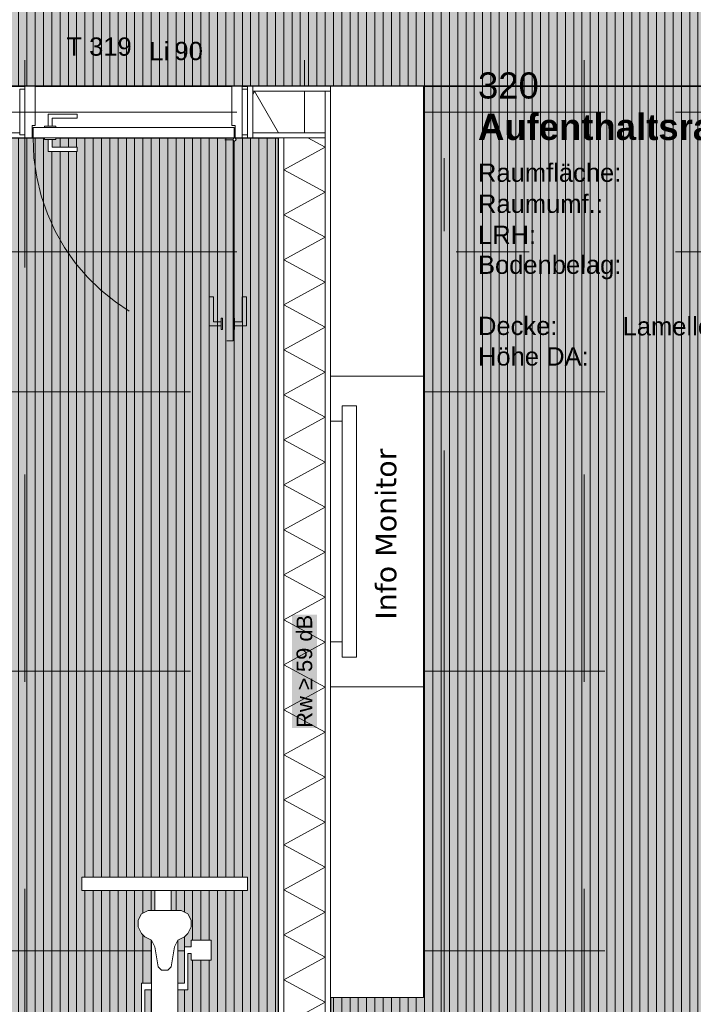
# Model space of a CAD drawing. Header units: metres. Extents: x -49 to 152, y -127 to 99.
# Tile 85 of 177: x -9.47 to -6.22, y -20.51 to -15.75. Entities that reach past the tile are written whole.
import ezdxf
from ezdxf.enums import TextEntityAlignment as Align

# ---------------------------------------------------------------- set-up
doc = ezdxf.new("R2010")
doc.units = ezdxf.units.M
for name, pattern in [('Achsen 01', [5.291531, 3.175, -1.058062, 0.352704, -0.705764]), ('gestrichelt - 01', [2, 1, -1]), ('Raster 01', [2, 1, -1])]:
    doc.linetypes.add(name, pattern=pattern)
for name, color, linetype, lineweight in [('027_Tischlerarbeiten-340 Innentüren', 7, 'Continuous', 9), ('031_Metallbauarbeiten-340 Innentüren _ Elemente', 7, 'Continuous', 9), ('039_Trockenbauarbeiten-340 Gipskarton', 7, 'Continuous', 9), ('_1.35m (3D)', 7, 'Continuous', 9), ('_GRU (2D)', 7, 'Continuous', 9), ('_OG 3 (2D)', 7, 'Continuous', 9), ('_OG 3 - DS (2D)', 7, 'Continuous', 9), ('AV1-Akustikvorgaben-Trennwände', 7, 'Continuous', 5), ('AV1-Schnitt Achsen', 7, 'Achsen 01', 18), ('AV1-Stempel-Raumstempel', 7, 'Continuous', 9), ('Keine', 7, 'Continuous', 9)]:
    doc.layers.add(name, color=color, linetype=linetype, lineweight=lineweight)
for name, color, linetype, lineweight, true_color in [('031_Metallbauarbeiten-350 Lamellendecke DS', 7, 'Continuous', 35, 0x666666), ('039_Trockenbauarbeiten-340 Dämmung', 7, 'Continuous', 9, 0xc0c0c0), ('ACTES-Einrichtung Aufsicht.', 7, 'Continuous', 9, 0xa6a6a6), ('AV1-Achsen', 1, 'Achsen 01', 18, 0xff0000), ('AV1-Einrichtung', 7, 'Continuous', 9, 0xa6a6a6), ('AV1-Raster', 7, 'Raster 01', 9, 0xa6a6a6), ('AV1-Stempel-Türnummern', 7, 'Continuous', 100, 0x02abea)]:
    doc.layers.add(name, color=color, linetype=linetype, lineweight=lineweight, true_color=true_color)
doc.styles.add('Arial', font='arial.ttf')
doc.styles.add('Arial (bold)', font='arialbd.ttf')
doc.styles.add('Verdana', font='verdana.ttf')
pattern_1 = [(90, (0, 0), (0.04, 0), [])]

# ---------------------------------------------------------------- blocks, each defined once
blk = doc.blocks.new('Group-4')
at = {"layer": 'AV1-Raster'}
for p, q in [((-9.45, -22.95), (-9.45, 1.35)), ((-8.1, -22.95), (-8.1, 1.35)), ((-6.75, -22.95), (-6.75, 1.35)), ((1.35, -16.2), (-40.5, -16.2)), ((1.35, -17.55), (-40.5, -17.55)), ((1.35, -18.9), (-40.5, -18.9)), ((1.35, -20.25), (-40.5, -20.25))]:
    blk.add_line(p, q, dxfattribs=at)
blk = doc.blocks.new('1.35m (3D)')
at = {"layer": 'AV1-Raster', "color": 7}
blk.add_blockref('Group-4', (0, 0), dxfattribs=at)
blk = doc.blocks.new('OG 3 - DS (2D)')
at = {"layer": '031_Metallbauarbeiten-350 Lamellendecke DS', "linetype": 'Continuous', "lineweight": 0, "transparency": 33554508}
for color, points in [(254, [(-13.425, -16.075), (-5.55, -16.075), (-5.55, -16.05), (-5.25, -16.05), (-5.25, -16.075), (-2.825, -16.075), (-2.825, -13.625), (-13.425, -13.625)]), (254, [(-5.55, -16.075), (-7.975, -16.075), (-7.975, -21.385), (-2.825, -21.385), (-2.825, -16.075), (-5.25, -16.075), (-5.25, -16.3454), (-5.55, -16.3454)]), (40, [(-7.975, -16.075), (-2.825, -16.075), (-2.825, -21.385), (-7.975, -21.385)]), (254, [(-8.225, -16.325), (-10.65, -16.325), (-10.65, -16.35), (-10.95, -16.35), (-10.95, -16.325), (-13.425, -16.325), (-13.425, -21.385), (-8.225, -21.385)])]:
    blk.add_hatch(color=color, dxfattribs=at).paths.add_polyline_path(points)
at = {"layer": '031_Metallbauarbeiten-350 Lamellendecke DS', "linetype": 'Continuous', "lineweight": 9, "transparency": 33554508}
h = blk.add_hatch(dxfattribs=at)
h.set_pattern_fill('Lamellendecke', color=252, style=0, pattern_type=2)
h.set_pattern_definition(pattern_1)
h.paths.add_polyline_path([(-13.425, -16.075), (-5.55, -16.075), (-5.55, -16.05), (-5.25, -16.05), (-5.25, -16.075), (-2.825, -16.075), (-2.825, -13.625), (-13.425, -13.625)])
h = blk.add_hatch(dxfattribs=at)
h.set_pattern_fill('Lamellendecke', color=252, style=0, pattern_type=2)
h.set_pattern_definition(pattern_1)
h.paths.add_polyline_path([(-5.55, -16.075), (-7.975, -16.075), (-7.975, -21.385), (-2.825, -21.385), (-2.825, -16.075), (-5.25, -16.075), (-5.25, -16.3454), (-5.55, -16.3454)])
h = blk.add_hatch(dxfattribs=at)
h.set_pattern_fill('Lamellendecke', color=252, style=0, pattern_type=2)
h.set_pattern_definition(pattern_1)
h.paths.add_polyline_path([(-8.225, -16.325), (-10.65, -16.325), (-10.65, -16.35), (-10.95, -16.35), (-10.95, -16.325), (-13.425, -16.325), (-13.425, -21.385), (-8.225, -21.385)])
at = {"layer": '031_Metallbauarbeiten-350 Lamellendecke DS', "flags": 128}
for points in [[(-13.425, -16.075), (-5.55, -16.075), (-5.55, -16.05), (-5.25, -16.05), (-5.25, -16.075), (-2.825, -16.075), (-2.825, -13.625), (-13.425, -13.625)], [(-5.55, -16.075), (-7.975, -16.075), (-7.975, -21.385), (-2.825, -21.385), (-2.825, -16.075), (-5.25, -16.075), (-5.25, -16.3454), (-5.55, -16.3454)], [(-8.225, -16.325), (-10.65, -16.325), (-10.65, -16.35), (-10.95, -16.35), (-10.95, -16.325), (-13.425, -16.325), (-13.425, -21.385), (-8.225, -21.385)]]:
    blk.add_lwpolyline(points, close=True, dxfattribs=at)
blk = doc.blocks.new('Group-98')
at = {"color": 255, "transparency": 33554559}
blk.add_wipeout([(-8.823, -20.054), (-8.823, -19.958), (-9.175, -19.958), (-9.175, -19.894), (-8.375, -19.894), (-8.375, -19.958), (-8.743, -19.958), (-8.743, -20.054), (-8.695, -20.054), (-8.663, -20.07), (-8.647, -20.102), (-8.647, -20.134), (-8.663, -20.166), (-8.679, -20.182), (-8.711, -20.198), (-8.711, -20.406), (-8.679, -20.406), (-8.679, -20.23), (-8.647, -20.23), (-8.647, -20.198), (-8.551, -20.198), (-8.551, -20.294), (-8.647, -20.294), (-8.647, -20.262), (-8.663, -20.262), (-8.663, -20.438), (-8.711, -20.438), (-8.711, -20.694), (-8.743, -20.694), (-8.743, -20.726), (-8.711, -20.726), (-8.711, -20.822), (-8.375, -20.822), (-8.375, -20.886), (-8.711, -20.886), (-8.711, -20.902), (-8.599, -20.902), (-8.567, -20.918), (-8.535, -20.95), (-8.519, -20.998), (-8.519, -21.094), (-8.535, -21.126), (-8.567, -21.158), (-8.5896, -21.1354), (-8.5613, -21.107), (-8.551, -21.0864), (-8.551, -21.0032), (-8.563, -20.9673), (-8.586, -20.9443), (-8.6066, -20.934), (-8.711, -20.934), (-8.711, -20.95), (-8.839, -20.95), (-8.839, -20.934), (-8.9434, -20.934), (-8.964, -20.9443), (-8.987, -20.9673), (-8.999, -21.0032), (-8.999, -21.0864), (-8.9887, -21.107), (-8.9604, -21.1354), (-8.983, -21.158), (-9.015, -21.126), (-9.031, -21.094), (-9.031, -20.998), (-9.015, -20.95), (-8.983, -20.918), (-8.951, -20.902), (-8.839, -20.902), (-8.839, -20.886), (-9.175, -20.886), (-9.175, -20.822), (-8.839, -20.822), (-8.839, -20.726), (-8.807, -20.726), (-8.807, -20.694), (-8.839, -20.694), (-8.839, -20.438), (-8.871, -20.438), (-8.871, -20.614), (-8.903, -20.614), (-8.903, -20.646), (-8.999, -20.646), (-8.999, -20.55), (-8.903, -20.55), (-8.903, -20.582), (-8.887, -20.582), (-8.887, -20.406), (-8.839, -20.406), (-8.839, -20.198), (-8.871, -20.182), (-8.887, -20.166), (-8.903, -20.134), (-8.903, -20.102), (-8.887, -20.07), (-8.855, -20.054)], dxfattribs=at).dxf.layer = 'AV1-Einrichtung'
at = {"layer": 'AV1-Einrichtung'}
for p, q in [((-9.175, -19.894), (-8.375, -19.894)), ((-9.175, -19.958), (-9.175, -19.894)), ((-8.375, -19.894), (-8.375, -19.958)), ((-8.375, -19.958), (-9.175, -19.958)), ((-8.823, -19.958), (-8.823, -20.054)), ((-8.743, -20.054), (-8.743, -19.958)), ((-8.887, -20.07), (-8.855, -20.054)), ((-8.855, -20.054), (-8.775, -20.054)), ((-8.695, -20.054), (-8.775, -20.054)), ((-8.663, -20.07), (-8.695, -20.054)), ((-8.903, -20.102), (-8.887, -20.07)), ((-8.903, -20.134), (-8.903, -20.102)), ((-8.647, -20.102), (-8.663, -20.07)), ((-8.647, -20.134), (-8.647, -20.102)), ((-8.887, -20.166), (-8.903, -20.134)), ((-8.663, -20.166), (-8.647, -20.134)), ((-8.871, -20.182), (-8.887, -20.166)), ((-8.839, -20.198), (-8.871, -20.182)), ((-8.823, -20.23), (-8.839, -20.198)), ((-8.839, -20.694), (-8.839, -20.198)), ((-8.727, -20.23), (-8.711, -20.198)), ((-8.711, -20.198), (-8.679, -20.182)), ((-8.711, -20.694), (-8.711, -20.198)), ((-8.679, -20.182), (-8.663, -20.166)), ((-8.647, -20.198), (-8.647, -20.23)), ((-8.551, -20.198), (-8.647, -20.198)), ((-8.551, -20.294), (-8.551, -20.198)), ((-8.807, -20.326), (-8.823, -20.23)), ((-8.743, -20.326), (-8.727, -20.23)), ((-8.679, -20.23), (-8.679, -20.406)), ((-8.647, -20.23), (-8.679, -20.23)), ((-8.663, -20.262), (-8.647, -20.262)), ((-8.663, -20.438), (-8.663, -20.262)), ((-8.647, -20.262), (-8.647, -20.294)), ((-8.647, -20.294), (-8.551, -20.294)), ((-8.791, -20.342), (-8.807, -20.326)), ((-8.775, -20.342), (-8.791, -20.342)), ((-8.775, -20.342), (-8.759, -20.342)), ((-8.759, -20.342), (-8.743, -20.326)), ((-8.887, -20.406), (-8.887, -20.582)), ((-8.839, -20.406), (-8.887, -20.406)), ((-8.871, -20.438), (-8.839, -20.438)), ((-8.871, -20.614), (-8.871, -20.438)), ((-8.679, -20.406), (-8.711, -20.406)), ((-8.711, -20.438), (-8.663, -20.438)), ((-8.999, -20.55), (-8.999, -20.646)), ((-8.903, -20.55), (-8.999, -20.55)), ((-8.903, -20.582), (-8.903, -20.55)), ((-8.887, -20.582), (-8.903, -20.582)), ((-8.903, -20.614), (-8.871, -20.614)), ((-8.903, -20.646), (-8.903, -20.614)), ((-8.999, -20.646), (-8.903, -20.646)), ((-8.775, -20.694), (-8.839, -20.694)), ((-8.807, -20.726), (-8.807, -20.694)), ((-8.775, -20.694), (-8.711, -20.694)), ((-8.743, -20.726), (-8.743, -20.694)), ((-8.839, -20.726), (-8.839, -20.95)), ((-8.711, -20.726), (-8.839, -20.726)), ((-8.711, -20.95), (-8.711, -20.726)), ((-8.839, -20.822), (-9.175, -20.822)), ((-9.175, -20.822), (-9.175, -20.886)), ((-8.375, -20.822), (-8.711, -20.822)), ((-8.375, -20.886), (-8.375, -20.822)), ((-9.175, -20.886), (-8.839, -20.886)), ((-8.951, -20.902), (-8.983, -20.918)), ((-8.839, -20.902), (-8.951, -20.902)), ((-8.711, -20.886), (-8.375, -20.886)), ((-8.711, -20.902), (-8.599, -20.902)), ((-8.599, -20.902), (-8.567, -20.918)), ((-9.015, -20.95), (-9.031, -20.998)), ((-8.983, -20.918), (-9.015, -20.95)), ((-8.964, -20.9443), (-8.987, -20.9673)), ((-8.9434, -20.934), (-8.964, -20.9443)), ((-8.839, -20.934), (-8.9434, -20.934)), ((-8.839, -20.95), (-8.775, -20.95)), ((-8.775, -20.95), (-8.711, -20.95)), ((-8.711, -20.934), (-8.6066, -20.934)), ((-8.6066, -20.934), (-8.586, -20.9443)), ((-8.586, -20.9443), (-8.563, -20.9673)), ((-8.567, -20.918), (-8.535, -20.95)), ((-8.535, -20.95), (-8.519, -20.998)), ((-9.031, -20.998), (-9.031, -21.094)), ((-8.987, -20.9673), (-8.999, -21.0032)), ((-8.999, -21.0032), (-8.999, -21.0864)), ((-8.563, -20.9673), (-8.551, -21.0032)), ((-8.551, -21.0032), (-8.551, -21.0864)), ((-8.519, -20.998), (-8.519, -21.094)), ((-9.031, -21.094), (-9.015, -21.126)), ((-8.999, -21.0864), (-8.9887, -21.107)), ((-8.551, -21.0864), (-8.5613, -21.107)), ((-8.519, -21.094), (-8.535, -21.126)), ((-9.015, -21.126), (-8.983, -21.158)), ((-8.9887, -21.107), (-8.9604, -21.1354)), ((-8.983, -21.158), (-8.9604, -21.1354)), ((-8.5613, -21.107), (-8.5896, -21.1354)), ((-8.567, -21.158), (-8.5896, -21.1354)), ((-8.535, -21.126), (-8.567, -21.158))]:
    blk.add_line(p, q, dxfattribs=at)
at = {"layer": 'AV1-Einrichtung', "flags": 128}
blk.add_lwpolyline([(-8.823, -20.054), (-8.823, -19.958), (-9.175, -19.958), (-9.175, -19.894), (-8.375, -19.894), (-8.375, -19.958), (-8.743, -19.958), (-8.743, -20.054), (-8.695, -20.054), (-8.663, -20.07), (-8.647, -20.102), (-8.647, -20.134), (-8.663, -20.166), (-8.679, -20.182), (-8.711, -20.198), (-8.711, -20.406), (-8.679, -20.406), (-8.679, -20.23), (-8.647, -20.23), (-8.647, -20.198), (-8.551, -20.198), (-8.551, -20.294), (-8.647, -20.294), (-8.647, -20.262), (-8.663, -20.262), (-8.663, -20.438), (-8.711, -20.438), (-8.711, -20.694), (-8.743, -20.694), (-8.743, -20.726), (-8.711, -20.726), (-8.711, -20.822), (-8.375, -20.822), (-8.375, -20.886), (-8.711, -20.886), (-8.711, -20.902), (-8.599, -20.902), (-8.567, -20.918), (-8.535, -20.95), (-8.519, -20.998), (-8.519, -21.094), (-8.535, -21.126), (-8.567, -21.158), (-8.5896, -21.1354), (-8.5613, -21.107), (-8.551, -21.0864), (-8.551, -21.0032), (-8.563, -20.9673), (-8.586, -20.9443), (-8.6066, -20.934), (-8.711, -20.934), (-8.711, -20.95), (-8.839, -20.95), (-8.839, -20.934), (-8.9434, -20.934), (-8.964, -20.9443), (-8.987, -20.9673), (-8.999, -21.0032), (-8.999, -21.0864), (-8.9887, -21.107), (-8.9604, -21.1354), (-8.983, -21.158), (-9.015, -21.126), (-9.031, -21.094), (-9.031, -20.998), (-9.015, -20.95), (-8.983, -20.918), (-8.951, -20.902), (-8.839, -20.902), (-8.839, -20.886), (-9.175, -20.886), (-9.175, -20.822), (-8.839, -20.822), (-8.839, -20.726), (-8.807, -20.726), (-8.807, -20.694), (-8.839, -20.694), (-8.839, -20.438), (-8.871, -20.438), (-8.871, -20.614), (-8.903, -20.614), (-8.903, -20.646), (-8.999, -20.646), (-8.999, -20.55), (-8.903, -20.55), (-8.903, -20.582), (-8.887, -20.582), (-8.887, -20.406), (-8.839, -20.406), (-8.839, -20.198), (-8.871, -20.182), (-8.887, -20.166), (-8.903, -20.134), (-8.903, -20.102), (-8.887, -20.07), (-8.855, -20.054)], close=True, dxfattribs=at)
blk = doc.blocks.new('Group-146')
at = {"layer": 'AV1-Einrichtung'}
blk.add_blockref('Group-98', (0, 0), dxfattribs=at)
at = {"color": 255, "transparency": 33554559}
blk.add_wipeout([(-7.525, -16.075), (-7.525, -17.475), (-7.975, -17.475), (-7.975, -16.075)], dxfattribs=at).dxf.layer = 'AV1-Einrichtung'
at = {"layer": 'AV1-Einrichtung', "flags": 128}
blk.add_lwpolyline([(-7.525, -16.075), (-7.525, -17.475), (-7.975, -17.475), (-7.975, -16.075)], close=True, dxfattribs=at)
at = {"color": 255, "transparency": 33554559}
blk.add_wipeout([(-7.525, -17.475), (-7.525, -18.975), (-7.975, -18.975), (-7.975, -17.475)], dxfattribs=at).dxf.layer = 'AV1-Einrichtung'
at = {"layer": 'AV1-Einrichtung', "flags": 128}
blk.add_lwpolyline([(-7.525, -17.475), (-7.525, -18.975), (-7.975, -18.975), (-7.975, -17.475)], close=True, dxfattribs=at)
at = {"color": 255, "transparency": 33554559}
blk.add_wipeout([(-7.525, -18.975), (-7.525, -20.475), (-7.975, -20.475), (-7.975, -18.975)], dxfattribs=at).dxf.layer = 'AV1-Einrichtung'
at = {"layer": 'AV1-Einrichtung', "flags": 128}
blk.add_lwpolyline([(-7.525, -18.975), (-7.525, -20.475), (-7.975, -20.475), (-7.975, -18.975)], close=True, dxfattribs=at)
blk = doc.blocks.new('Group-147')
at = {"color": 255, "transparency": 33554559}
for points in [[(-7.975, -18.7573), (-7.9174, -18.7573), (-7.9174, -17.6925), (-7.975, -17.6925)], [(-7.6267, -18.651), (-7.6267, -17.7989), (-7.7952, -17.7989), (-7.7952, -18.651)]]:
    blk.add_wipeout(points, dxfattribs=at).dxf.layer = 'ACTES-Einrichtung Aufsicht.'
at = {"layer": 'ACTES-Einrichtung Aufsicht.', "flags": 128}
blk.add_lwpolyline([(-7.975, -18.7573), (-7.9174, -18.7573), (-7.9174, -17.6925), (-7.975, -17.6925)], close=True, dxfattribs=at)
at = {"layer": 'ACTES-Einrichtung Aufsicht.', "insert": (-7.7568, -18.651), "char_height": 0.10018, "attachment_point": 1, "rotation": 90, "line_spacing_factor": 1.002214, "style": 'Verdana'}
blk.add_mtext('Info Monitor', dxfattribs=at)
at = {"color": 255, "transparency": 33554559}
blk.add_wipeout([(-7.9174, -18.8317), (-7.848, -18.8317), (-7.848, -17.6182), (-7.9174, -17.6182)], dxfattribs=at).dxf.layer = 'ACTES-Einrichtung Aufsicht.'
at = {"layer": 'ACTES-Einrichtung Aufsicht.', "flags": 128}
blk.add_lwpolyline([(-7.9174, -18.8317), (-7.848, -18.8317), (-7.848, -17.6182), (-7.9174, -17.6182)], close=True, dxfattribs=at)
at = {"color": 255, "transparency": 33554559}
blk.add_wipeout([(-7.9174, -18.7573), (-7.9174, -17.6925), (-7.975, -17.6925), (-7.975, -18.7573)], dxfattribs=at).dxf.layer = 'ACTES-Einrichtung Aufsicht.'
at = {"layer": 'ACTES-Einrichtung Aufsicht.', "flags": 128}
blk.add_lwpolyline([(-7.9174, -18.7573), (-7.9174, -17.6925), (-7.975, -17.6925), (-7.975, -18.7573)], close=True, dxfattribs=at)
at = {"color": 255, "transparency": 33554559}
blk.add_wipeout([(-7.848, -18.8317), (-7.848, -17.6182), (-7.9174, -17.6182), (-7.9174, -18.8317)], dxfattribs=at).dxf.layer = 'ACTES-Einrichtung Aufsicht.'
at = {"layer": 'ACTES-Einrichtung Aufsicht.', "flags": 128}
blk.add_lwpolyline([(-7.848, -18.8317), (-7.848, -17.6182), (-7.9174, -17.6182), (-7.9174, -18.8317)], close=True, dxfattribs=at)
blk = doc.blocks.new('Group-297')
at = {"color": 255, "linetype": 'Continuous', "lineweight": 5}
blk.add_wipeout([(-8, -21.475), (-8, -16.325), (-8.2, -16.325), (-8.2, -21.475)], dxfattribs=at).dxf.layer = '039_Trockenbauarbeiten-340 Dämmung'
blk = doc.blocks.new('Group-298')
at = {"layer": '039_Trockenbauarbeiten-340 Dämmung', "transparency": 33554687, "flags": 128}
blk.add_lwpolyline([(-8.2, -20.6061), (-8, -20.4975), (-8.2, -20.3888), (-8, -20.2802), (-8.2, -20.1716), (-8, -20.063), (-8.2, -19.9544), (-8, -19.8458), (-8.2, -19.7371), (-8, -19.6285), (-8.2, -19.5199), (-8, -19.4113), (-8.2, -19.3027), (-8, -19.1941), (-8.2, -19.0855), (-8, -18.9768), (-8.2, -18.8682), (-8, -18.7596), (-8.2, -18.651), (-8, -18.5424), (-8.2, -18.4338), (-8, -18.3251), (-8.2, -18.2165), (-8, -18.1079), (-8.2, -17.9993), (-8, -17.8907), (-8.2, -17.7821), (-8, -17.6735), (-8.2, -17.5648), (-8, -17.4562), (-8.2, -17.3476), (-8, -17.239), (-8.2, -17.1304), (-8, -17.0218), (-8.2, -16.9131), (-8, -16.8045), (-8.2, -16.6959), (-8, -16.5873), (-8.2, -16.4787), (-8, -16.3701), (-8.083, -16.325)], dxfattribs=at)
blk = doc.blocks.new('Group-299')
at = {"layer": '039_Trockenbauarbeiten-340 Dämmung'}
blk.add_blockref('Group-297', (0, 0), dxfattribs=at)
at = {"layer": '039_Trockenbauarbeiten-340 Dämmung', "transparency": 33554687}
blk.add_blockref('Group-298', (0, 0), dxfattribs=at)
blk = doc.blocks.new('Group-300')
at = {"color": 255, "linetype": 'Continuous', "lineweight": 5}
blk.add_wipeout([(-16.1, 8.225), (-16.1, 8.35), (-16.3, 8.35), (-16.3, 8.225)], dxfattribs=at).dxf.layer = '039_Trockenbauarbeiten-340 Dämmung'
blk = doc.blocks.new('Group-301')
at = {"layer": '039_Trockenbauarbeiten-340 Dämmung', "transparency": 33554687, "flags": 128}
blk.add_lwpolyline([(-16.3, 8.225), (-16.1, 8.3405), (-16.1165, 8.35)], dxfattribs=at)
blk = doc.blocks.new('Group-302')
at = {"layer": '039_Trockenbauarbeiten-340 Dämmung'}
blk.add_blockref('Group-300', (0, 0), dxfattribs=at)
at = {"layer": '039_Trockenbauarbeiten-340 Dämmung', "transparency": 33554687}
blk.add_blockref('Group-301', (0, 0), dxfattribs=at)
blk = doc.blocks.new('Parametric Object-43')
at = {"layer": '039_Trockenbauarbeiten-340 Dämmung', "color": 7, "transparency": 33554687}
blk.add_blockref('Group-302', (0, 0), dxfattribs=at)
at = {"layer": '039_Trockenbauarbeiten-340 Dämmung', "color": 0, "flags": 1}
for tag in ['IFC_UUID', 'instanceID', 'prm0_name', 'prm0_type', 'prm0_value', 'prm1_name', 'prm1_type', 'prm1_value', 'prm2_name', 'prm2_type', 'prm2_value', 'prm3_name', 'prm3_type', 'prm3_value', 'prm4_name', 'prm4_type', 'prm4_value', 'prm5_name', 'prm5_type', 'prm5_value', 'prm6_name', 'prm6_type', 'prm6_value']:
    blk.add_attdef(tag, (-8.35, -16.3), '', height=0.00018, dxfattribs=at)
blk = doc.blocks.new('COE - Innentür 1.10 _ 0.25')
at = {"layer": '027_Tischlerarbeiten-340 Innentüren', "color": 253, "linetype": 'gestrichelt - 01', "lineweight": 9, "transparency": 33554687, "flags": 128}
for points in [[(1.0325, 1.0375), (1.0125, 1.0375), (1.0125, 1.075), (0.8925, 1.075), (0.8925, 1.095), (1.0325, 1.095)], [(0.135, 1.03), (1.105, 1.03), (1.105, 0.98), (0.135, 0.98)], [(0.995, 1.03), (0.995, 1.0375), (1.05, 1.0375), (1.05, 1.03)], [(1.0325, 0.9725), (1.0125, 0.9725), (1.0125, 0.935), (0.8925, 0.935), (0.8925, 0.915), (1.0325, 0.915)], [(0.995, 0.9725), (0.995, 0.98), (1.05, 0.98), (1.05, 0.9725)]]:
    blk.add_lwpolyline(points, close=True, dxfattribs=at)
at = {"layer": '027_Tischlerarbeiten-340 Innentüren', "color": 253, "linetype": 'gestrichelt - 01', "lineweight": 9, "transparency": 33554687}
blk.add_arc((0.1325, 1.0375), 0.9725, 269.5581, 356.6163, dxfattribs=at)
at = {"color": 255}
for points in [[(-0.11, 1.1), (0.11, 1.1), (0.11, 1.075), (-0.11, 1.075)], [(-0.11, 0.025), (0.11, 0.025), (0.11, 0), (-0.11, 0)]]:
    blk.add_wipeout(points, dxfattribs=at).dxf.layer = '027_Tischlerarbeiten-340 Innentüren'
at = {"layer": '027_Tischlerarbeiten-340 Innentüren', "flags": 128}
for points in [[(-0.11, 1.1), (0.11, 1.1), (0.11, 1.075), (-0.11, 1.075)], [(-0.11, 0.025), (0.11, 0.025), (0.11, 0), (-0.11, 0)]]:
    blk.add_lwpolyline(points, close=True, dxfattribs=at)
at = {"color": 255}
blk.add_wipeout([(0.125, 0.06), (0.065, 0.06), (0.065, 0.075), (-0.125, 0.075), (-0.125, 0.025), (0.125, 0.025)], dxfattribs=at).dxf.layer = '027_Tischlerarbeiten-340 Innentüren'
at = {"layer": '027_Tischlerarbeiten-340 Innentüren', "flags": 128}
blk.add_lwpolyline([(0.125, 0.06), (0.065, 0.06), (0.065, 0.075), (-0.125, 0.075), (-0.125, 0.025), (0.125, 0.025)], close=True, dxfattribs=at)
at = {"color": 255}
blk.add_wipeout([(0.125, 1.035), (0.125, 0.065), (0.075, 0.065), (0.075, 1.035)], dxfattribs=at).dxf.layer = '027_Tischlerarbeiten-340 Innentüren'
at = {"layer": '027_Tischlerarbeiten-340 Innentüren', "flags": 128}
blk.add_lwpolyline([(0.125, 1.035), (0.125, 0.065), (0.075, 0.065), (0.075, 1.035)], close=True, dxfattribs=at)
at = {"color": 255}
for points in [[(0.125, 1.04), (0.065, 1.04), (0.065, 1.025), (-0.125, 1.025), (-0.125, 1.075), (0.125, 1.075)], [(0.0675, 0.1375), (0.0675, 0.1575), (0.03, 0.1575), (0.03, 0.2775), (0.01, 0.2775), (0.01, 0.1375)], [(0.1325, 0.1375), (0.1325, 0.1575), (0.17, 0.1575), (0.17, 0.2775), (0.19, 0.2775), (0.19, 0.1375)]]:
    blk.add_wipeout(points, dxfattribs=at).dxf.layer = '027_Tischlerarbeiten-340 Innentüren'
at = {"layer": '027_Tischlerarbeiten-340 Innentüren', "flags": 128}
for points in [[(0.125, 1.04), (0.065, 1.04), (0.065, 1.025), (-0.125, 1.025), (-0.125, 1.075), (0.125, 1.075)], [(0.0675, 0.1375), (0.0675, 0.1575), (0.03, 0.1575), (0.03, 0.2775), (0.01, 0.2775), (0.01, 0.1375)], [(0.1325, 0.1375), (0.1325, 0.1575), (0.17, 0.1575), (0.17, 0.2775), (0.19, 0.2775), (0.19, 0.1375)]]:
    blk.add_lwpolyline(points, close=True, dxfattribs=at)
at = {"color": 255}
for points in [[(0.14, 1.0375), (0.1378, 1.0322), (0.1325, 1.03), (0.1272, 1.0322), (0.125, 1.0375), (0.1272, 1.0428), (0.1325, 1.045), (0.1378, 1.0428)], [(0.0675, 0.175), (0.075, 0.175), (0.075, 0.12), (0.0675, 0.12)], [(0.125, 0.175), (0.1325, 0.175), (0.1325, 0.12), (0.125, 0.12)]]:
    blk.add_wipeout(points, dxfattribs=at).dxf.layer = '027_Tischlerarbeiten-340 Innentüren'
at = {"layer": '027_Tischlerarbeiten-340 Innentüren', "flags": 128}
for points in [[(0.0675, 0.175), (0.075, 0.175), (0.075, 0.12), (0.0675, 0.12)], [(0.125, 0.175), (0.1325, 0.175), (0.1325, 0.12), (0.125, 0.12)]]:
    blk.add_lwpolyline(points, close=True, dxfattribs=at)
at = {"layer": '027_Tischlerarbeiten-340 Innentüren'}
blk.add_circle((0.1325, 1.0375), 0.0075, dxfattribs=at)
blk = doc.blocks.new('Türnummer 2 - Innentür')
at = {"layer": '031_Metallbauarbeiten-340 Innentüren _ Elemente', "char_height": 0.08826, "attachment_point": 8, "line_spacing_factor": 0.965511, "style": 'Arial'}
for s, insert in [('Li', (0, -0.0671)), ('90', (0.1423, -0.0671))]:
    blk.add_mtext(s, dxfattribs=dict(at, insert=insert))
at = {"layer": '031_Metallbauarbeiten-340 Innentüren _ Elemente', "style": 'Arial'}
blk.add_attdef('Türnummer', text='', height=0.0883, dxfattribs=at).set_placement((-0.2903, -0.071), align=Align.BOTTOM_CENTER)
at = {"layer": '031_Metallbauarbeiten-340 Innentüren _ Elemente', "color": 7, "transparency": 33554687, "style": 'Arial'}
blk.add_attdef('Schallschutzklasse', text='', height=0.0883, dxfattribs=at).set_placement((-0.1763, -0.2296), align=Align.BOTTOM_CENTER)
at = {"layer": 'Keine', "color": 0, "flags": 1}
for tag, p in [('Lichte_Breite', (-0.4481, -0.3885)), ('Panikfunktion', (-0.4481, -0.5473)), ('AT-Nr.', (-0.4481, -0.7062))]:
    blk.add_attdef(tag, p, '', height=0.0883, dxfattribs=at)
blk = doc.blocks.new('Raumstempel - Symbol - 1 (2D)')
at = {"layer": 'AV1-Stempel-Raumstempel', "attachment_point": 1, "line_spacing_factor": 0.967919, "style": 'Arial'}
for s, insert, char_height in [('Raumfläche:', (0.2, -0.6736), 0.088263), ('m²', (1.6225, -0.6736), 0.08826), ('Raumumf.:', (0.2, -0.8236), 0.08826), ('m', (1.6225, -0.8236), 0.0883), ('LRH:', (0.2, -0.9736), 0.08826), ('m', (1.6225, -0.9736), 0.0883), ('Bodenbelag:', (0.2, -1.118), 0.088263), ('Decke:', (0.2, -1.4131), 0.08826), ('Höhe DA:', (0.2, -1.5607), 0.08826), ('m', (1.6225, -1.5625), 0.0883)]:
    blk.add_mtext(s, dxfattribs=dict(at, insert=insert, char_height=char_height))
at = {"layer": 'AV1-Stempel-Raumstempel'}
for tag, style, p in [('Raumnummer', 'Arial', (0.2, -0.2337)), ('Raumname', 'Arial (bold)', (0.2, -0.4337))]:
    blk.add_attdef(tag, text='', height=0.1261, dxfattribs=dict(at, style=style)).set_placement(p, align=Align.TOP_LEFT)
at = {"layer": 'AV1-Stempel-Raumstempel', "style": 'Arial'}
for tag, p in [('Raumfläche', (1.5725, -0.6736)), ('Raumumfang', (1.5725, -0.8236)), ('LRH', (1.5725, -0.9736)), ('Bodenbelag', (1.7253, -1.1199)), ('Bodendetail', (1.7253, -1.2674)), ('Decke', (1.7278, -1.415)), ('Höhe_DA', (1.5725, -1.5625))]:
    blk.add_attdef(tag, text='', height=0.0883, dxfattribs=at).set_placement(p, align=Align.TOP_RIGHT)
blk = doc.blocks.new('OG 3 (2D)')
at = {"layer": 'AV1-Einrichtung', "color": 7}
blk.add_blockref('Group-146', (0, 0), dxfattribs=at)
at = {"layer": '039_Trockenbauarbeiten-340 Dämmung', "rotation": 90}
blk.add_blockref('Parametric Object-43', (0, 0), dxfattribs=at)
at = {"layer": '039_Trockenbauarbeiten-340 Dämmung', "color": 7, "transparency": 33554687}
blk.add_blockref('Group-299', (0, 0), dxfattribs=at)
at = {"layer": 'AV1-Stempel-Raumstempel'}
blk.add_blockref('Raumstempel - Symbol - 1 (2D)', (-7.4622, -15.775), dxfattribs=at).add_auto_attribs({'Raumname': 'Aufenthaltsraum', 'Raumnummer': '320', 'Bodendetail': '(BA 4.1)', 'Raumfläche': '42,3', 'LRH': '3', 'Raumumfang': '27,7', 'Höhe_DA': '0,25', 'Decke': 'Lamellendecke', 'Bodenbelag': 'Parkett'})
at = {"layer": 'AV1-Stempel-Türnummern', "color": 7}
ref = blk.add_blockref('Türnummer 2 - Innentür', (-8.8014, -15.8837), dxfattribs=at)
ref.add_attrib('Türnummer', 'T 319', dxfattribs={"layer": '031_Metallbauarbeiten-340 Innentüren _ Elemente', "height": 0.08826, "style": 'Arial'}).set_placement((-9.0917, -15.9546), align=Align.BOTTOM_CENTER)
at = {"layer": 'Keine', "color": 7}
blk.add_blockref('Group-147', (0, 0), dxfattribs=at)
at = {"color": 255}
blk.add_wipeout([(-8.375, -16.3), (-10.95, -16.3), (-10.95, -16.325), (-8.375, -16.325)], dxfattribs=at).dxf.layer = '039_Trockenbauarbeiten-340 Gipskarton'
at = {"layer": '039_Trockenbauarbeiten-340 Gipskarton', "flags": 128}
blk.add_lwpolyline([(-8.375, -16.3), (-10.95, -16.3), (-10.95, -16.325), (-8.375, -16.325)], close=True, dxfattribs=at)
at = {"layer": 'AV1-Akustikvorgaben-Trennwände', "color": 7}
blk.add_solid([(-8.0391, -19.1742), (-8.0391, -18.6258), (-8.1609, -19.1742), (-8.1609, -18.6258)], dxfattribs=at)
blk.add_solid([(-8.0391, -19.1742), (-8.0391, -18.6258), (-8.1609, -19.1742), (-8.1609, -18.6258)], dxfattribs=at)
at = {"layer": 'AV1-Akustikvorgaben-Trennwände', "insert": (-8.1, -18.9), "char_height": 0.07565, "attachment_point": 5, "rotation": 90, "line_spacing_factor": 0.971931, "style": 'Arial'}
blk.add_mtext('Rw ≥ 59 dB', dxfattribs=at)
at = {"color": 255}
blk.add_wipeout([(-8.35, -16.3), (-8, -16.3), (-8, -16.325), (-8.35, -16.325)], dxfattribs=at).dxf.layer = '039_Trockenbauarbeiten-340 Gipskarton'
at = {"layer": '039_Trockenbauarbeiten-340 Gipskarton', "flags": 128}
blk.add_lwpolyline([(-8.35, -16.3), (-8, -16.3), (-8, -16.325), (-8.35, -16.325)], close=True, dxfattribs=at)
at = {"layer": '027_Tischlerarbeiten-340 Innentüren', "color": 7, "rotation": 270}
blk.add_blockref('COE - Innentür 1.10 _ 0.25', (-9.475, -16.2), dxfattribs=at)
at = {"color": 255}
for points in [[(-8, -16.1), (-7.975, -16.1), (-7.975, -21.475), (-8, -21.475)], [(-8.225, -16.325), (-8.2, -16.325), (-8.2, -21.475), (-8.225, -21.475)]]:
    blk.add_wipeout(points, dxfattribs=at).dxf.layer = '039_Trockenbauarbeiten-340 Gipskarton'
at = {"layer": '039_Trockenbauarbeiten-340 Gipskarton', "flags": 128}
for points in [[(-8, -16.1), (-7.975, -16.1), (-7.975, -21.475), (-8, -21.475)], [(-8.225, -16.325), (-8.2, -16.325), (-8.2, -21.475), (-8.225, -21.475)]]:
    blk.add_lwpolyline(points, close=True, dxfattribs=at)
at = {"color": 255}
blk.add_wipeout([(-8.375, -16.075), (-7.975, -16.075), (-7.975, -16.1), (-8.375, -16.1)], dxfattribs=at).dxf.layer = '039_Trockenbauarbeiten-340 Gipskarton'
at = {"layer": '039_Trockenbauarbeiten-340 Gipskarton', "flags": 128}
blk.add_lwpolyline([(-8.375, -16.075), (-7.975, -16.075), (-7.975, -16.1), (-8.375, -16.1)], close=True, dxfattribs=at)
at = {"color": 255}
blk.add_wipeout([(-8.35, -16.075), (-8.35, -16.325), (-8.375, -16.325), (-8.375, -16.075)], dxfattribs=at).dxf.layer = '039_Trockenbauarbeiten-340 Gipskarton'
at = {"layer": '039_Trockenbauarbeiten-340 Gipskarton', "flags": 128}
blk.add_lwpolyline([(-8.35, -16.075), (-8.35, -16.325), (-8.375, -16.325), (-8.375, -16.075)], close=True, dxfattribs=at)
blk = doc.blocks.new('Group-880')
at = {"layer": 'AV1-Achsen'}
blk.add_line((-43.35, -16.2), (4.2, -16.2), dxfattribs=at)
blk = doc.blocks.new('Group-885')
at = {"layer": 'AV1-Schnitt Achsen'}
blk.add_line((-43.35, -16.875), (4.2, -16.875), dxfattribs=at)
blk = doc.blocks.new('Group-889')
at = {"layer": 'AV1-Schnitt Achsen'}
blk.add_line((-7.425, -26.3), (-7.425, 4.7), dxfattribs=at)
blk = doc.blocks.new('GRU (2D)')
at = {"layer": 'AV1-Achsen', "color": 7}
blk.add_blockref('Group-880', (0, 0), dxfattribs=at)
at = {"layer": 'AV1-Schnitt Achsen', "color": 7}
for name in ['Group-889', 'Group-885']:
    blk.add_blockref(name, (0, 0), dxfattribs=at)

msp = doc.modelspace()

# ---------------------------------------------------------------- block references
at = {"layer": '_1.35m (3D)'}
msp.add_blockref('1.35m (3D)', (0, 0), dxfattribs=at)

# ---------------------------------------------------------------- next in the draw order: block references
at = {"layer": '_OG 3 - DS (2D)'}
msp.add_blockref('OG 3 - DS (2D)', (0, 0), dxfattribs=at)

# ---------------------------------------------------------------- next in the draw order: block references
at = {"layer": '_OG 3 (2D)'}
msp.add_blockref('OG 3 (2D)', (0, 0), dxfattribs=at)

# ---------------------------------------------------------------- next in the draw order: block references
at = {"layer": '_GRU (2D)'}
msp.add_blockref('GRU (2D)', (0, 0), dxfattribs=at)

doc.saveas('drawing.dxf')
